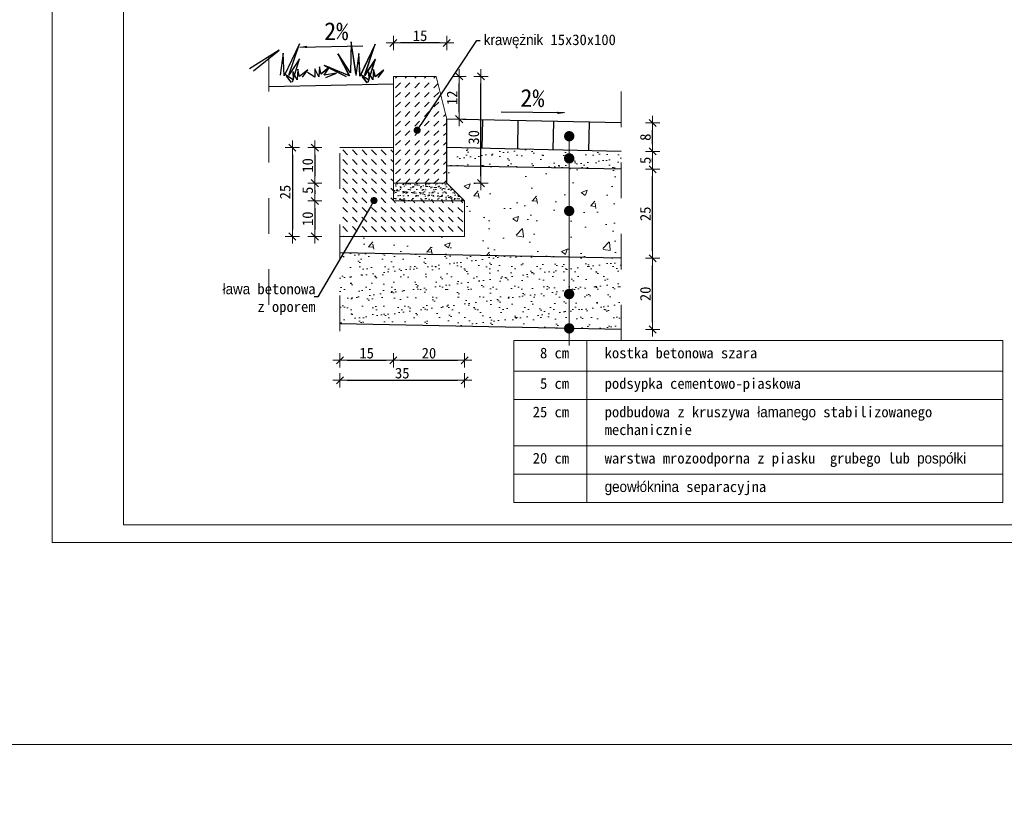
# Model space of a CAD drawing. Header units: millimetres. Extents: x 84 to 770, y 130 to 152.
# Tile 7 of 10: x 93.12 to 95.88, y 148.49 to 150.73. Entities that reach past the tile are written whole.
import ezdxf
from ezdxf import colors
from ezdxf.entities.mleader import LeaderData, LeaderLine
from ezdxf.math import Vec2, Vec3

# ---------------------------------------------------------------- set-up
doc = ezdxf.new("R2010")
doc.units = ezdxf.units.MM
doc.linetypes.add('ACAD_ISO02W100', pattern=[15, 12, -3])
doc.linetypes.add('DASHED2', pattern=[9.525, 6.35, -3.175])
for name, color, linetype, lineweight in [('_k_tabela', 7, 'Continuous', 13), ('DR_wym_strz', 1, 'Continuous', 9), ('kruszywo', 252, 'Continuous', 15), ('Nawierzchnia', 7, 'Continuous', 30), ('odsaczajaca', 40, 'Continuous', 15), ('podsypka', 30, 'Continuous', 15), ('przerywana', 7, 'DASHED2', 9), ('trawka', 3, 'Continuous', 30), ('Wymiary', 7, 'Continuous', 9)]:
    doc.layers.add(name, color=color, linetype=linetype, lineweight=lineweight)
doc.styles.add('GENERATED_STYLE_1', font='MS Gothic.ttf')
doc.styles.add('WYM TECH', font='isocpeur.ttf')
doc.dimstyles.new('szczegóły normalny', dxfattribs={"dimtxt": 0.03, "dimasz": 0.02, "dimexe": 0.01, "dimexo": 0.05, "dimgap": 0.005, "dimtad": 1, "dimdec": 0, "dimlfac": 100, "dimzin": 1, "dimdsep": 46, "dimtxsty": 'WYM TECH', "dimblk": 'KRZYZYK', "dimcen": 0.02, "dimse1": 1, "dimse2": 1, "dimclrd": 1, "dimclre": 1, "dimadec": 1, "dimazin": 0, "dimtfac": 1, "dimtdec": 0, "dimtmove": 1, "dimatfit": 3, "dimfxl": 0, "dimarcsym": 0})

# ---------------------------------------------------------------- blocks, each defined once
blk = doc.blocks.new('_Dot')
at = {"color": 0, "linetype": 'ByBlock', "lineweight": -2}
blk.add_line((-0.5, 0), (-1, 0), dxfattribs=at)
at = {"color": 0, "linetype": 'ByBlock', "const_width": 0.5}
blk.add_lwpolyline([(-0.25, 0, 1), (0.25, 0, 1)], format="xyb", close=True, dxfattribs=at)
blk = doc.blocks.new('K')
at = {"lineweight": 15}
blk.add_line((-0.5, -0.5), (0.5, 0.5), dxfattribs=at)
at = {"layer": 'DR_wym_strz'}
for p, q in [((-1, 0), (1, 0)), ((0, -1), (0, 1))]:
    blk.add_line(p, q, dxfattribs=at)
blk = doc.blocks.new('KRZYZYK')
blk.add_blockref('K', (0, 0))
blk = doc.blocks.new('*D9')
at = {"layer": 'Defpoints', "color": 0, "transparency": 16777216}
for p in [(94.8057, 150.0566), (94.8937, 150.0566), (94.8057, 149.8566)]:
    blk.add_point(p, dxfattribs=at)
at = {"layer": 'Wymiary', "color": 1, "lineweight": -2, "transparency": 16777216}
blk.add_line((94.8937, 149.8766), (94.8937, 150.0366), dxfattribs=at)
at = {"layer": 'Wymiary', "color": 1, "lineweight": -2, "transparency": 16777216, "xscale": 0.02, "yscale": 0.02, "zscale": 0.02}
for p, rotation in [((94.8937, 150.0566), 90), ((94.8937, 149.8566), 270)]:
    blk.add_blockref('KRZYZYK', p, dxfattribs=dict(at, rotation=rotation))
at = {"layer": 'Wymiary', "color": 0, "transparency": 16777216, "insert": (94.8737, 149.9566), "char_height": 0.03, "attachment_point": 5, "rotation": 90, "style": 'GENERATED_STYLE_1'}
blk.add_mtext('20', dxfattribs=at)
blk = doc.blocks.new('*D10')
at = {"layer": 'Defpoints', "color": 0, "transparency": 16777216}
for p in [(94.0157, 150.0177), (94.3657, 150.0177), (94.3657, 149.7137)]:
    blk.add_point(p, dxfattribs=at)
at = {"layer": 'Wymiary', "color": 1, "lineweight": -2, "transparency": 16777216}
blk.add_line((94.0357, 149.7137), (94.3457, 149.7137), dxfattribs=at)
at = {"layer": 'Wymiary', "color": 1, "lineweight": -2, "transparency": 16777216, "xscale": 0.02, "yscale": 0.02, "zscale": 0.02, "rotation": 180}
blk.add_blockref('KRZYZYK', (94.0157, 149.7137), dxfattribs=at)
at = {"layer": 'Wymiary', "color": 1, "lineweight": -2, "transparency": 16777216, "xscale": 0.02, "yscale": 0.02, "zscale": 0.02}
blk.add_blockref('KRZYZYK', (94.3657, 149.7137), dxfattribs=at)
at = {"layer": 'Wymiary', "color": 0, "transparency": 16777216, "insert": (94.1907, 149.7337), "char_height": 0.03, "attachment_point": 5, "style": 'GENERATED_STYLE_1'}
blk.add_mtext('35', dxfattribs=at)
blk = doc.blocks.new('*D11')
at = {"layer": 'Defpoints', "color": 0, "transparency": 16777216}
for p in [(94.2857, 150.5677), (94.3506, 150.5677), (94.3157, 150.4477)]:
    blk.add_point(p, dxfattribs=at)
at = {"layer": 'Wymiary', "color": 1, "lineweight": -2, "transparency": 16777216}
blk.add_line((94.3506, 150.4677), (94.3506, 150.5477), dxfattribs=at)
at = {"layer": 'Wymiary', "color": 1, "lineweight": -2, "transparency": 16777216, "xscale": 0.02, "yscale": 0.02, "zscale": 0.02}
for p, rotation in [((94.3506, 150.5677), 90), ((94.3506, 150.4477), 270)]:
    blk.add_blockref('KRZYZYK', p, dxfattribs=dict(at, rotation=rotation))
at = {"layer": 'Wymiary', "color": 0, "transparency": 16777216, "insert": (94.3306, 150.5077), "char_height": 0.03, "attachment_point": 5, "rotation": 90, "style": 'GENERATED_STYLE_1'}
blk.add_mtext('12', dxfattribs=at)
blk = doc.blocks.new('*D12')
at = {"layer": 'Defpoints', "color": 0, "transparency": 16777216}
for p in [(94.1657, 150.1177), (94.0157, 150.0177), (94.1657, 149.7699)]:
    blk.add_point(p, dxfattribs=at)
at = {"layer": 'Wymiary', "color": 1, "lineweight": -2, "transparency": 16777216}
blk.add_line((94.0357, 149.7699), (94.1457, 149.7699), dxfattribs=at)
at = {"layer": 'Wymiary', "color": 1, "lineweight": -2, "transparency": 16777216, "xscale": 0.02, "yscale": 0.02, "zscale": 0.02, "rotation": 180}
blk.add_blockref('KRZYZYK', (94.0157, 149.7699), dxfattribs=at)
at = {"layer": 'Wymiary', "color": 1, "lineweight": -2, "transparency": 16777216, "xscale": 0.02, "yscale": 0.02, "zscale": 0.02}
blk.add_blockref('KRZYZYK', (94.1657, 149.7699), dxfattribs=at)
at = {"layer": 'Wymiary', "color": 0, "transparency": 16777216, "insert": (94.0907, 149.7899), "char_height": 0.03, "attachment_point": 5, "style": 'GENERATED_STYLE_1'}
blk.add_mtext('15', dxfattribs=at)
blk = doc.blocks.new('*D13')
at = {"layer": 'Defpoints', "color": 0, "transparency": 16777216}
for p in [(94.0616, 150.3677), (93.882, 150.1177), (94.0616, 150.1177)]:
    blk.add_point(p, dxfattribs=at)
at = {"layer": 'Wymiary', "color": 1, "lineweight": -2, "transparency": 16777216}
blk.add_line((93.882, 150.3477), (93.882, 150.1377), dxfattribs=at)
at = {"layer": 'Wymiary', "color": 1, "lineweight": -2, "transparency": 16777216, "xscale": 0.02, "yscale": 0.02, "zscale": 0.02}
for p, rotation in [((93.882, 150.3677), 90), ((93.882, 150.1177), 270)]:
    blk.add_blockref('KRZYZYK', p, dxfattribs=dict(at, rotation=rotation))
at = {"layer": 'Wymiary', "color": 0, "transparency": 16777216, "insert": (93.862, 150.2427), "char_height": 0.03, "attachment_point": 5, "rotation": 90, "style": 'GENERATED_STYLE_1'}
blk.add_mtext('25', dxfattribs=at)
blk = doc.blocks.new('*D14')
at = {"layer": 'Defpoints', "color": 0, "transparency": 16777216}
for p in [(94.0157, 150.3677), (93.9451, 150.2677), (94.1657, 150.2677)]:
    blk.add_point(p, dxfattribs=at)
at = {"layer": 'Wymiary', "color": 1, "lineweight": -2, "transparency": 16777216}
blk.add_line((93.9451, 150.3477), (93.9451, 150.2877), dxfattribs=at)
at = {"layer": 'Wymiary', "color": 1, "lineweight": -2, "transparency": 16777216, "xscale": 0.02, "yscale": 0.02, "zscale": 0.02}
for p, rotation in [((93.9451, 150.3677), 90), ((93.9451, 150.2677), 270)]:
    blk.add_blockref('KRZYZYK', p, dxfattribs=dict(at, rotation=rotation))
at = {"layer": 'Wymiary', "color": 0, "transparency": 16777216, "insert": (93.9251, 150.3177), "char_height": 0.03, "attachment_point": 5, "rotation": 90, "style": 'GENERATED_STYLE_1'}
blk.add_mtext('10', dxfattribs=at)
blk = doc.blocks.new('*D15')
at = {"layer": 'Defpoints', "color": 0, "transparency": 16777216}
for p in [(94.1657, 150.2677), (93.9451, 150.2177), (94.1657, 150.2177)]:
    blk.add_point(p, dxfattribs=at)
at = {"layer": 'Wymiary', "color": 1, "lineweight": -2, "transparency": 16777216}
blk.add_line((93.9451, 150.2477), (93.9451, 150.2377), dxfattribs=at)
at = {"layer": 'Wymiary', "color": 1, "lineweight": -2, "transparency": 16777216, "xscale": 0.02, "yscale": 0.02, "zscale": 0.02}
for p, rotation in [((93.9451, 150.2677), 90), ((93.9451, 150.2177), 270)]:
    blk.add_blockref('KRZYZYK', p, dxfattribs=dict(at, rotation=rotation))
at = {"layer": 'Wymiary', "color": 0, "transparency": 16777216, "insert": (93.9251, 150.2477), "char_height": 0.03, "attachment_point": 5, "rotation": 90, "style": 'GENERATED_STYLE_1'}
blk.add_mtext('5', dxfattribs=at)
blk = doc.blocks.new('*D16')
at = {"layer": 'Defpoints', "color": 0, "transparency": 16777216}
for p in [(94.1657, 150.5677), (94.4116, 150.5677), (94.1657, 150.2677)]:
    blk.add_point(p, dxfattribs=at)
at = {"layer": 'Wymiary', "color": 1, "lineweight": -2, "transparency": 16777216}
blk.add_line((94.4116, 150.2877), (94.4116, 150.5477), dxfattribs=at)
at = {"layer": 'Wymiary', "color": 1, "lineweight": -2, "transparency": 16777216, "xscale": 0.02, "yscale": 0.02, "zscale": 0.02}
for p, rotation in [((94.4116, 150.5677), 90), ((94.4116, 150.2677), 270)]:
    blk.add_blockref('KRZYZYK', p, dxfattribs=dict(at, rotation=rotation))
at = {"layer": 'Wymiary', "color": 0, "transparency": 16777216, "insert": (94.3916, 150.3966), "char_height": 0.03, "attachment_point": 5, "rotation": 90, "style": 'GENERATED_STYLE_1'}
blk.add_mtext('30', dxfattribs=at)
blk = doc.blocks.new('*D17')
at = {"layer": 'Defpoints', "color": 0, "transparency": 16777216}
for p in [(94.1657, 150.6619), (94.1657, 150.4731), (94.3156, 150.448)]:
    blk.add_point(p, dxfattribs=at)
at = {"layer": 'Wymiary', "color": 1, "lineweight": -2, "transparency": 16777216}
blk.add_line((94.2956, 150.6619), (94.1857, 150.6619), dxfattribs=at)
at = {"layer": 'Wymiary', "color": 1, "lineweight": -2, "transparency": 16777216, "xscale": 0.02, "yscale": 0.02, "zscale": 0.02, "rotation": 180}
blk.add_blockref('KRZYZYK', (94.1657, 150.6619), dxfattribs=at)
at = {"layer": 'Wymiary', "color": 1, "lineweight": -2, "transparency": 16777216, "xscale": 0.02, "yscale": 0.02, "zscale": 0.02}
blk.add_blockref('KRZYZYK', (94.3156, 150.6619), dxfattribs=at)
at = {"layer": 'Wymiary', "color": 0, "transparency": 16777216, "insert": (94.2407, 150.6819), "char_height": 0.03, "attachment_point": 5, "style": 'GENERATED_STYLE_1'}
blk.add_mtext('15', dxfattribs=at)
blk = doc.blocks.new('*D18')
at = {"layer": 'Defpoints', "color": 0, "transparency": 16777216}
for p in [(94.1657, 150.1177), (94.3657, 150.1177), (94.3657, 149.7699)]:
    blk.add_point(p, dxfattribs=at)
at = {"layer": 'Wymiary', "color": 1, "lineweight": -2, "transparency": 16777216}
blk.add_line((94.1857, 149.7699), (94.3457, 149.7699), dxfattribs=at)
at = {"layer": 'Wymiary', "color": 1, "lineweight": -2, "transparency": 16777216, "xscale": 0.02, "yscale": 0.02, "zscale": 0.02, "rotation": 180}
blk.add_blockref('KRZYZYK', (94.1657, 149.7699), dxfattribs=at)
at = {"layer": 'Wymiary', "color": 1, "lineweight": -2, "transparency": 16777216, "xscale": 0.02, "yscale": 0.02, "zscale": 0.02}
blk.add_blockref('KRZYZYK', (94.3657, 149.7699), dxfattribs=at)
at = {"layer": 'Wymiary', "color": 0, "transparency": 16777216, "insert": (94.2657, 149.7899), "char_height": 0.03, "attachment_point": 5, "style": 'GENERATED_STYLE_1'}
blk.add_mtext('20', dxfattribs=at)
blk = doc.blocks.new('*D19')
at = {"layer": 'Defpoints', "color": 0, "transparency": 16777216}
for p in [(94.1657, 150.2177), (93.9451, 150.1177), (94.0157, 150.1177)]:
    blk.add_point(p, dxfattribs=at)
at = {"layer": 'Wymiary', "color": 1, "lineweight": -2, "transparency": 16777216}
blk.add_line((93.9451, 150.1977), (93.9451, 150.1377), dxfattribs=at)
at = {"layer": 'Wymiary', "color": 1, "lineweight": -2, "transparency": 16777216, "xscale": 0.02, "yscale": 0.02, "zscale": 0.02}
for p, rotation in [((93.9451, 150.2177), 90), ((93.9451, 150.1177), 270)]:
    blk.add_blockref('KRZYZYK', p, dxfattribs=dict(at, rotation=rotation))
at = {"layer": 'Wymiary', "color": 0, "transparency": 16777216, "insert": (93.9251, 150.1677), "char_height": 0.03, "attachment_point": 5, "rotation": 90, "style": 'GENERATED_STYLE_1'}
blk.add_mtext('10', dxfattribs=at)
blk = doc.blocks.new('*D20')
at = {"layer": 'Defpoints', "color": 0, "transparency": 16777216}
for p in [(94.8057, 150.3067), (94.8937, 150.3067), (94.8057, 150.0566)]:
    blk.add_point(p, dxfattribs=at)
at = {"layer": 'Wymiary', "color": 1, "lineweight": -2, "transparency": 16777216}
blk.add_line((94.8937, 150.0766), (94.8937, 150.2867), dxfattribs=at)
at = {"layer": 'Wymiary', "color": 1, "lineweight": -2, "transparency": 16777216, "xscale": 0.02, "yscale": 0.02, "zscale": 0.02}
for p, rotation in [((94.8937, 150.3067), 90), ((94.8937, 150.0566), 270)]:
    blk.add_blockref('KRZYZYK', p, dxfattribs=dict(at, rotation=rotation))
at = {"layer": 'Wymiary', "color": 0, "transparency": 16777216, "insert": (94.8737, 150.1816), "char_height": 0.03, "attachment_point": 5, "rotation": 90, "style": 'GENERATED_STYLE_1'}
blk.add_mtext('25', dxfattribs=at)
blk = doc.blocks.new('*T21')
at = {"layer": 'Defpoints', "color": 8, "linetype": 'ByBlock', "lineweight": 0, "transparency": 16777216}
for p, q in [((0, 0), (1.3729, 0)), ((0, 0), (0, -0.4557)), ((1.3729, 0), (1.3729, -0.4557)), ((0, -0.4557), (1.3729, -0.4557))]:
    blk.add_line(p, q, dxfattribs=at)
at = {"layer": 'Nawierzchnia', "color": 0, "linetype": 'ByBlock', "lineweight": 5, "transparency": 16777216}
for p, q in [((0.2051, 0), (0.2051, -0.4557)), ((0, -0.0857), (1.3729, -0.0857)), ((0, -0.1657), (1.3729, -0.1657)), ((0, -0.2957), (1.3729, -0.2957)), ((0, -0.3757), (1.3729, -0.3757))]:
    blk.add_line(p, q, dxfattribs=at)
at = {"layer": 'Nawierzchnia', "color": 0, "transparency": 16777216, "char_height": 0.03, "style": 'GENERATED_STYLE_1'}
for s, insert, width, attachment_point in [('8 cm', (0.1551, -0.02), 0.105076, 3), ('kostka betonowa szara ', (0.2551, -0.02), 1.067816, 1), ('5 cm', (0.1551, -0.1057), 0.105076, 3), ('podsypka cementowo-piaskowa', (0.2551, -0.1057), 1.067816, 1), ('25 cm', (0.1551, -0.1857), 0.105076, 3), ('podbudowa z kruszywa łamanego stabilizowanego mechanicznie ', (0.2551, -0.1857), 1.067816, 1), ('20 cm', (0.1551, -0.3157), 0.105076, 3), ('warstwa mrozoodporna z piasku  grubego lub pospółki', (0.2551, -0.3157), 1.067816, 1), ('geowłóknina separacyjna', (0.2551, -0.3957), 1.067816, 1)]:
    blk.add_mtext(s, dxfattribs=dict(at, insert=insert, width=width, attachment_point=attachment_point))
blk = doc.blocks.new('*D58')
at = {"layer": 'Defpoints', "color": 0, "transparency": 16777216}
for p in [(94.8057, 150.3569), (94.8937, 150.3569), (94.8057, 150.3067)]:
    blk.add_point(p, dxfattribs=at)
at = {"layer": 'Wymiary', "color": 1, "lineweight": -2, "transparency": 16777216}
blk.add_line((94.8937, 150.3267), (94.8937, 150.3369), dxfattribs=at)
at = {"layer": 'Wymiary', "color": 1, "lineweight": -2, "transparency": 16777216, "xscale": 0.02, "yscale": 0.02, "zscale": 0.02}
for p, rotation in [((94.8937, 150.3569), 90), ((94.8937, 150.3067), 270)]:
    blk.add_blockref('KRZYZYK', p, dxfattribs=dict(at, rotation=rotation))
at = {"layer": 'Wymiary', "color": 0, "transparency": 16777216, "insert": (94.8737, 150.3318), "char_height": 0.03, "attachment_point": 5, "rotation": 90, "style": 'GENERATED_STYLE_1'}
blk.add_mtext('5', dxfattribs=at)
blk = doc.blocks.new('*D59')
at = {"layer": 'Defpoints', "color": 0, "transparency": 16777216}
for p in [(94.8057, 150.4369), (94.8937, 150.4369), (94.8057, 150.3569)]:
    blk.add_point(p, dxfattribs=at)
at = {"layer": 'Wymiary', "color": 1, "lineweight": -2, "transparency": 16777216}
blk.add_line((94.8937, 150.3769), (94.8937, 150.4169), dxfattribs=at)
at = {"layer": 'Wymiary', "color": 1, "lineweight": -2, "transparency": 16777216, "xscale": 0.02, "yscale": 0.02, "zscale": 0.02}
for p, rotation in [((94.8937, 150.4369), 90), ((94.8937, 150.3569), 270)]:
    blk.add_blockref('KRZYZYK', p, dxfattribs=dict(at, rotation=rotation))
at = {"layer": 'Wymiary', "color": 0, "transparency": 16777216, "insert": (94.8737, 150.3969), "char_height": 0.03, "attachment_point": 5, "rotation": 90, "style": 'GENERATED_STYLE_1'}
blk.add_mtext('8', dxfattribs=at)

msp = doc.modelspace()

# ---------------------------------------------------------------- hatches: boundary and pattern name
at = {"layer": 'kruszywo'}
h = msp.add_hatch(dxfattribs=at)
h.set_pattern_fill('AR-CONC', color=256, scale=0.0009, style=0)
h.set_pattern_definition([(50, (-799.08993, -199.95175), (0.163966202, -0.014345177), [0.017145, -0.188595]), (355, (-799.08993, -199.95175), (-0.031718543, 0.17195098), [0.013716, -0.150876]), (100.451, (-799.07626, -199.95295), (0.132248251, 0.15760502), [0.014571, -0.160281]), (46.1842, (-799.08993, -199.90603), (0.243971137, -0.037838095), [0.0257175, -0.2828925]), (96.6356, (-799.0696, -199.90919), (0.21366381, 0.222683), [0.0218565, -0.2404215]), (351.184, (-799.08993, -199.90603), (0.213664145, 0.222682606), [0.020574, -0.226314]), (21, (-799.06707, -199.91746), (0.136453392, -0.092038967), [0.017145, -0.188595]), (326, (-799.06707, -199.91746), (0.055621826, 0.16576917), [0.013716, -0.150876]), (71.4514, (-799.0557, -199.92513), (0.192074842, 0.073730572), [0.014571, -0.160281]), (37.5, (-799.089926, -199.951753), (0.002779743, 0.076099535), [0, -0.1490472, 0, -0.153162, 0, -0.1514475]), (7.5, (-799.089926, -199.95175), (0.060137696, 0.090162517), [0, -0.0873252, 0, -0.1456182, 0, -0.0577215]), (327.5, (-799.140904, -199.951753), (0.1220315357, -0.0051558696), [0, -0.05715, 0, -0.178308, 0, -0.236601]), (317.5, (-799.16376, -199.95175), (0.133316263, 0.022883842), [0, -0.074295, 0, -0.1184148, 0, -0.168021])])
h.paths.add_polyline_path([(94.3657, 150.21774), (94.31575, 150.26774), (94.3162, 150.27774), (94.31575, 150.3178), (94.80533, 150.30667), (94.80575, 150.05661), (94.0157, 150.07237), (94.0157, 150.11774), (94.3657, 150.11774)])
at = {"layer": 'Nawierzchnia', "linetype": 'ACAD_ISO02W100', "lineweight": 0}
h = msp.add_hatch(dxfattribs=at)
h.set_pattern_fill('DASH', color=256, scale=0.006, angle=45, style=0)
h.set_pattern_definition([(45, (-13.321802, 169.744926), (2e-18, 0.0269407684), [0.01905, -0.01905])])
h.paths.add_polyline_path([(94.1657, 150.56774), (94.2857, 150.56774), (94.3157, 150.44774), (94.3157, 150.26774), (94.1657, 150.26774)])
at = {"layer": 'Nawierzchnia'}
for points in [[(94.67433, 150.39965, -1), (94.64489, 150.39965, -1)], [(94.67433, 150.33746, -1), (94.64489, 150.33746, -1)], [(94.67433, 150.1896, -1), (94.64489, 150.1896, -1)], [(94.6742, 149.95622, -1), (94.64476, 149.95622, -1)], [(94.6742, 149.85949, -1), (94.64476, 149.85949, -1)]]:
    msp.add_hatch(color=256, dxfattribs=at).paths.add_polyline_path(points)
at = {"layer": 'Nawierzchnia', "linetype": 'ACAD_ISO02W100', "lineweight": 0}
h = msp.add_hatch(dxfattribs=at)
h.set_pattern_fill('DASH', color=256, scale=0.006, angle=135, style=0)
h.set_pattern_definition([(135, (-13.321802, 169.744926), (-0.0269407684, 2e-18), [0.01905, -0.01905])])
h.paths.add_polyline_path([(94.1657, 150.36774), (94.0157, 150.36774), (94.1657, 150.21774)], flags=17)
h.paths.add_polyline_path([(94.0157, 150.36774), (94.1657, 150.21774), (94.3657, 150.21774), (94.3657, 150.11774), (94.0157, 150.11774)])
h = msp.add_hatch(dxfattribs=at)
h.set_pattern_fill('AR-SAND', color=256, scale=0.009, style=0)
h.set_pattern_definition([(142.5, (93.690758, 151.056024), (0.00056694, 0.01734141), [0, -0.01368, 0, -0.0153, 0, -0.014625]), (172.5, (93.690758, 151.056024), (-0.015928, 0.0253993), [0, -0.00738, 0, -0.01233, 0, -0.004725]), (212.5, (93.701828, 151.056024), (-0.02802728, 5.093e-05), [0, -0.0045, 0, -0.0162, 0, -0.02115]), (222.5, (93.701828, 151.056024), (-0.02705514, 0.0078991), [0, -0.00225, 0, -0.01062, 0, -0.01215])])
h.paths.add_polyline_path([(94.3657, 150.21774), (94.3157, 150.26774), (94.1657, 150.26774), (94.1657, 150.21774)])
at = {"layer": 'odsaczajaca'}
h = msp.add_hatch(dxfattribs=at)
h.set_pattern_fill('AR-SAND', color=256, scale=0.0009, style=0)
h.set_pattern_definition([(37.5, (-799.090422, -199.951176), (-0.0014400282, 0.0440471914), [0, -0.0347472, 0, -0.038862, 0, -0.0371475]), (7.5, (-799.09042, -199.951176), (0.0404570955, 0.064514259), [0, -0.0187452, 0, -0.0313182, 0, -0.0120015]), (327.5, (-799.11854, -199.951176), (0.0711893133, 0.0001293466), [0, -0.01143, 0, -0.041148, 0, -0.053721]), (317.5, (-799.11854, -199.951176), (0.0687200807, 0.020063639), [0, -0.005715, 0, -0.0269748, 0, -0.030861])])
h.paths.add_polyline_path([(94.0157, 149.87233), (94.01591, 150.07236), (94.367, 150.06954), (94.36791, 150.06956), (94.80575, 150.05661), (94.8066, 149.85656)])
at = {"layer": 'podsypka'}
h = msp.add_hatch(dxfattribs=at)
h.set_pattern_fill('AR-SAND', color=256, scale=0.0009, style=0)
h.set_pattern_definition([(37.5, (-799.080086, -199.953084), (-0.0014400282, 0.0440471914), [0, -0.0347472, 0, -0.038862, 0, -0.0371475]), (7.5, (-799.080086, -199.953084), (0.0404570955, 0.064514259), [0, -0.0187452, 0, -0.0313182, 0, -0.0120015]), (327.5, (-799.108204, -199.953084), (0.0711893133, 0.0001293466), [0, -0.01143, 0, -0.041148, 0, -0.053721]), (317.5, (-799.108204, -199.953084), (0.0687200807, 0.020063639), [0, -0.005715, 0, -0.0269748, 0, -0.030861])])
h.paths.add_polyline_path([(94.81557, 150.30646), (94.81513, 150.35669), (94.32552, 150.36749), (94.32552, 150.31624)])

# ---------------------------------------------------------------- linework, layer by layer
at = {"layer": '_k_tabela'}
msp.add_lwpolyline([(84.44933, 148.68981), (105.44933, 148.68981), (105.44933, 133.83981), (84.44933, 133.83981)], close=True, dxfattribs=at)
at = {"layer": 'Nawierzchnia', "lineweight": 0}
for p, q in [((94.1657, 150.56774), (94.1657, 150.21774)), ((94.1657, 150.56774), (94.2857, 150.56774)), ((94.2857, 150.56774), (94.3157, 150.44774)), ((94.1657, 150.26774), (94.3157, 150.26774)), ((94.1657, 150.21774), (94.3657, 150.21774))]:
    msp.add_line(p, q, dxfattribs=at)
at = {"layer": 'Nawierzchnia'}
for p, q in [((94.41567, 150.44554), (94.41391, 150.36556)), ((94.51565, 150.44333), (94.51389, 150.36335)), ((94.61563, 150.44113), (94.61386, 150.36115)), ((94.7156, 150.43892), (94.71384, 150.35894))]:
    msp.add_line(p, q, dxfattribs=at)
at = {"layer": 'Nawierzchnia', "linetype": 'ACAD_ISO02W100', "lineweight": 0}
for p, q in [((94.0157, 150.36774), (94.1657, 150.36774)), ((94.3657, 150.21774), (94.3657, 150.11774)), ((94.3657, 150.11774), (94.0157, 150.11774))]:
    msp.add_line(p, q, dxfattribs=at)
at = {"layer": 'Nawierzchnia', "lineweight": 15}
for points in [[(93.20772, 152.22786), (97.40772, 152.22786), (97.40772, 149.25786), (93.20772, 149.25786)], [(93.40772, 152.17786), (97.35772, 152.17786), (97.35772, 149.30786), (93.40772, 149.30786)]]:
    msp.add_lwpolyline(points, close=True, dxfattribs=at)
at = {"layer": 'Nawierzchnia'}
for points in [[(94.1657, 150.54575), (93.8157, 150.53819)], [(94.3157, 150.26774), (94.3157, 150.44774)], [(94.80575, 150.43691), (94.3157, 150.44773)], [(94.80575, 150.3569), (94.3157, 150.36771)], [(94.80575, 150.30666), (94.3157, 150.31643)], [(94.3157, 150.26774), (94.3657, 150.21774)], [(94.80575, 150.05661), (94.0157, 150.07237)], [(94.8066, 149.85656), (94.0157, 149.87233)]]:
    msp.add_lwpolyline(points, dxfattribs=at)
at = {"layer": 'Nawierzchnia', "lineweight": 0}
msp.add_lwpolyline([(94.65948, 149.8114), (94.65948, 150.39972)], dxfattribs=at)
at = {"layer": 'przerywana', "ltscale": 0.01}
for p, q in [((93.81577, 149.9257), (93.81577, 150.68871)), ((94.80575, 149.82546), (94.80575, 150.55755)), ((94.0157, 149.85195), (94.0157, 150.36774))]:
    msp.add_line(p, q, dxfattribs=at)
at = {"layer": 'trawka', "linetype": 'Continuous'}
for p, q in [((94.04721, 150.66516), (94.04534, 150.57815)), ((94.04747, 150.66516), (94.0456, 150.57815)), ((94.06074, 150.57547), (94.04721, 150.66516)), ((94.06099, 150.57547), (94.04747, 150.66516)), ((93.84494, 150.64169), (93.76123, 150.58941)), ((93.84515, 150.64155), (93.76144, 150.58927)), ((93.77287, 150.58343), (93.84494, 150.64169)), ((93.77308, 150.58329), (93.84515, 150.64155)), ((93.90166, 150.65894), (93.85946, 150.56973)), ((93.87248, 150.57098), (93.90166, 150.65894)), ((94.11418, 150.65811), (94.07198, 150.5689)), ((94.11444, 150.65811), (94.07223, 150.5689)), ((94.08501, 150.57015), (94.11418, 150.65811)), ((94.08526, 150.57015), (94.11444, 150.65811)), ((93.85615, 150.6328), (93.84798, 150.57095)), ((93.85946, 150.56973), (93.85615, 150.6328)), ((93.90237, 150.61742), (93.87248, 150.57098)), ((93.88213, 150.55229), (93.90237, 150.61742)), ((94.01017, 150.63127), (94.04197, 150.56979)), ((94.04534, 150.57815), (94.01017, 150.63127)), ((94.01042, 150.63127), (94.04222, 150.56979)), ((94.0456, 150.57815), (94.01042, 150.63127)), ((94.06868, 150.63197), (94.0605, 150.57012)), ((94.06893, 150.63197), (94.06075, 150.57012)), ((94.07198, 150.5689), (94.06868, 150.63197)), ((94.07223, 150.5689), (94.06893, 150.63197)), ((94.11489, 150.61659), (94.08501, 150.57015)), ((94.11515, 150.61659), (94.08526, 150.57015)), ((94.09465, 150.55146), (94.11489, 150.61659)), ((94.09491, 150.55146), (94.11515, 150.61659)), ((93.88319, 150.58178), (93.88424, 150.55825)), ((93.89525, 150.55855), (93.88319, 150.58178)), ((93.89731, 150.58801), (93.89525, 150.55855)), ((93.90242, 150.56741), (93.89731, 150.58801)), ((93.92579, 150.58647), (93.90242, 150.56741)), ((93.91038, 150.56526), (93.92579, 150.58647)), ((93.95649, 150.56612), (93.94492, 150.58934)), ((93.94492, 150.58934), (93.94548, 150.56583)), ((93.95804, 150.5951), (93.95649, 150.56612)), ((93.96264, 150.574), (93.95804, 150.5951)), ((93.98576, 150.59356), (93.96238, 150.574)), ((93.98601, 150.59356), (93.96264, 150.574)), ((93.97133, 150.57133), (93.98576, 150.59356)), ((93.97159, 150.57133), (93.98601, 150.59356)), ((93.97167, 150.59845), (94.03287, 150.5677)), ((94.04197, 150.56979), (93.97167, 150.59845)), ((93.97193, 150.59845), (94.03312, 150.5677)), ((94.04222, 150.56979), (93.97193, 150.59845)), ((94.09571, 150.58095), (94.09677, 150.55743)), ((94.10777, 150.55772), (94.09571, 150.58095)), ((94.09597, 150.58095), (94.09702, 150.55743)), ((94.10803, 150.55772), (94.09597, 150.58095)), ((94.10983, 150.58718), (94.10777, 150.55772)), ((94.11009, 150.58718), (94.10803, 150.55772)), ((94.11494, 150.56658), (94.10983, 150.58718)), ((94.1152, 150.56658), (94.11009, 150.58718)), ((94.13831, 150.58564), (94.11494, 150.56658)), ((94.13856, 150.58564), (94.1152, 150.56658)), ((94.1229, 150.56443), (94.13831, 150.58564)), ((94.12316, 150.56443), (94.13856, 150.58564)), ((93.88424, 150.55825), (93.863, 150.57216)), ((93.86494, 150.56862), (93.8791, 150.55085)), ((93.94548, 150.56583), (93.92473, 150.57922)), ((94.00594, 150.57668), (93.97133, 150.57133)), ((94.0062, 150.57668), (93.97159, 150.57133)), ((93.9757, 150.56425), (94.00594, 150.57668)), ((93.97595, 150.56425), (94.0062, 150.57668)), ((94.09677, 150.55743), (94.07553, 150.57133)), ((94.09702, 150.55743), (94.07578, 150.57133)), ((94.07746, 150.56779), (94.09162, 150.55002)), ((94.07771, 150.56779), (94.09188, 150.55002))]:
    msp.add_line(p, q, dxfattribs=at)

# ---------------------------------------------------------------- block references
msp.add_blockref('*T21', (94.50414, 149.82546))

# ---------------------------------------------------------------- texts
at = {"layer": 'Wymiary', "insert": (94.03926, 150.71994), "char_height": 0.05, "width": 0.2534713, "attachment_point": 3, "style": 'GENERATED_STYLE_1'}
msp.add_mtext('2%', dxfattribs=at)
at = {"layer": 'Wymiary', "insert": (94.52244, 150.53255), "char_height": 0.05, "width": 0.2534713, "attachment_point": 1, "rotation": 359.4271, "style": 'GENERATED_STYLE_1'}
msp.add_mtext('2%', dxfattribs=at)

# ---------------------------------------------------------------- dimensions: what is measured, and where the dimension line sits
at = {"layer": 'Wymiary'}
for base, p1, p2, override, picture, middle in [((94.1657, 150.66194), (94.31563, 150.44803), (94.1657, 150.47312), {"dimtxsty": 'GENERATED_STYLE_1', "dimfxl": 1.25}, '*D17', (94.24066, 150.66194)), ((94.3657, 149.76989), (94.1657, 150.11774), (94.3657, 150.11774), {"dimtxsty": 'GENERATED_STYLE_1'}, '*D18', (94.2657, 149.76989))]:
    dim = msp.add_linear_dim(base=base, p1=p1, p2=p2, dimstyle='szczegóły normalny', override=override, dxfattribs=at)
    dim.commit()
    dim.dimension.update_dxf_attribs({"geometry": picture, "text_midpoint": middle, "dimtype": 160})
for base, p2, override, picture, middle in [((94.41162, 150.56774), (94.1657, 150.56774), {"dimtxsty": 'GENERATED_STYLE_1', "dimfxl": 1.25}, '*D16', (94.41162, 150.39658)), ((93.94508, 150.21774), (94.1657, 150.21774), {"dimtxsty": 'GENERATED_STYLE_1'}, '*D15', (93.94508, 150.24774))]:
    dim = msp.add_linear_dim(base=base, p1=(94.1657, 150.26774), p2=p2, angle=90, dimstyle='szczegóły normalny', override=override, dxfattribs=at)
    dim.commit()
    dim.dimension.update_dxf_attribs({"geometry": picture, "text_midpoint": middle, "dimtype": 160})
for base, p1, p2, override, picture, middle in [((94.35063, 150.56774), (94.3157, 150.44774), (94.2857, 150.56774), {"dimtxsty": 'GENERATED_STYLE_1'}, '*D11', (94.33063, 150.50774)), ((94.89374, 150.43691), (94.80575, 150.3569), (94.80575, 150.43691), {"dimtxsty": 'GENERATED_STYLE_1'}, '*D59', (94.87374, 150.3969)), ((93.88195, 150.11774), (94.06156, 150.36774), (94.06156, 150.11774), {"dimtxsty": 'GENERATED_STYLE_1'}, '*D13', (93.86195, 150.24274)), ((93.94508, 150.26774), (94.0157, 150.36774), (94.1657, 150.26774), {"dimtxsty": 'GENERATED_STYLE_1'}, '*D14', (93.92508, 150.31774)), ((94.89374, 150.3569), (94.80575, 150.30666), (94.80575, 150.3569), {"dimtxsty": 'GENERATED_STYLE_1'}, '*D58', (94.87374, 150.33178)), ((94.89374, 150.30666), (94.80575, 150.05661), (94.80575, 150.30666), {"dimtxsty": 'GENERATED_STYLE_1', "dimfxl": 0.18}, '*D20', (94.87374, 150.18164)), ((93.94508, 150.11774), (94.1657, 150.21774), (94.0157, 150.11774), {"dimtxsty": 'GENERATED_STYLE_1'}, '*D19', (93.92508, 150.16774)), ((94.89374, 150.05661), (94.80575, 149.85657), (94.80575, 150.05661), {"dimtxsty": 'GENERATED_STYLE_1'}, '*D9', (94.87374, 149.95659))]:
    dim = msp.add_linear_dim(base=base, p1=p1, p2=p2, angle=90, dimstyle='szczegóły normalny', override=override, dxfattribs=at)
    dim.commit()
    dim.dimension.update_dxf_attribs({"geometry": picture, "text_midpoint": middle})
for base, p2, picture, middle in [((94.1657, 149.76989), (94.1657, 150.11774), '*D12', (94.0907, 149.78989)), ((94.3657, 149.7137), (94.3657, 150.01774), '*D10', (94.1907, 149.7337))]:
    dim = msp.add_linear_dim(base=base, p1=(94.0157, 150.01774), p2=p2, dimstyle='szczegóły normalny', override={"dimtxsty": 'GENERATED_STYLE_1'}, dxfattribs=at)
    dim.commit()
    dim.dimension.update_dxf_attribs({"geometry": picture, "text_midpoint": middle})

# ---------------------------------------------------------------- leaders
for points in [[(93.90282, 150.65016), (94.0801, 150.65371)], [(94.64607, 150.46514), (94.46876, 150.46692)]]:
    msp.add_leader(points, dimstyle='szczegóły normalny', dxfattribs=at)
at = {"layer": 'Wymiary', "lineweight": 20}
ml = msp.add_multileader_mtext('Standard', dxfattribs=at)
ml.set_content('krawężnik 15x30x100', color=256, style='GENERATED_STYLE_1')
ml.set_leader_properties()
ml.set_arrow_properties(name='DOT')
ml.build(insert=Vec2(0, 0))
ml.multileader.update_dxf_attribs({"text_right_attachment_type": 6, "dogleg_length": 0.01, "arrow_head_size": 0.02})
ctx = ml.context
ctx.base_point, ctx.char_height, ctx.arrow_head_size, ctx.landing_gap_size, ctx.plane_origin = Vec3(94.40967, 150.66841), 0.03, 0.02, 0.01, Vec3(94.2325, 150.41633)
ctx.right_attachment = 6
notes = []
notes.append((ctx, [(0, (1, 1, 0), (94.39967, 150.66841), (1, 0), 0.01, [(0, [(94.2325, 150.41633)], 0, [])])]))
ctx.mtext.insert, ctx.mtext.flow_direction = Vec3(94.41967, 150.68577), 5
ml = msp.add_multileader_mtext('Standard', dxfattribs=at)
ml.set_content('ława betonowa\\Pz oporem', color=256, style='GENERATED_STYLE_1')
ml.set_leader_properties()
ml.set_arrow_properties(name='DOT')
ml.build(insert=Vec2(0, 0))
ml.multileader.update_dxf_attribs({"text_right_attachment_type": 6, "dogleg_length": 0.01, "arrow_head_size": 0.02})
ctx = ml.context
ctx.base_point, ctx.char_height, ctx.arrow_head_size, ctx.landing_gap_size, ctx.plane_origin = Vec3(93.67641, 149.96666), 0.03, 0.02, 0.01, Vec3(93.41708, 149.71538)
ctx.right_attachment, ctx.text_align_type = 6, 2
notes.append((ctx, [(1, (1, 1, 0), (93.95326, 149.94818), (-1, 0), 0.01, [(0, [(94.11122, 150.21872)], 0, [])])]))
ctx.mtext.insert, ctx.mtext.alignment, ctx.mtext.flow_direction = Vec3(93.94711, 149.98569), 3, 5
for ctx, leaders in notes:
    for number, flags, end, landing, length, lines in leaders:
        leader = LeaderData()
        leader.index, (leader.has_last_leader_line, leader.has_dogleg_vector, leader.attachment_direction) = number, flags
        leader.last_leader_point, leader.dogleg_vector, leader.dogleg_length = Vec3(end), Vec3(landing), length
        for number, points, colour, breaks in lines:
            line = LeaderLine()
            line.index, line.vertices, line.color, line.breaks = number, Vec3.list(points), colors.encode_raw_color(colour), breaks
            leader.lines.append(line)
        ctx.leaders.append(leader)

doc.saveas('drawing.dxf')
